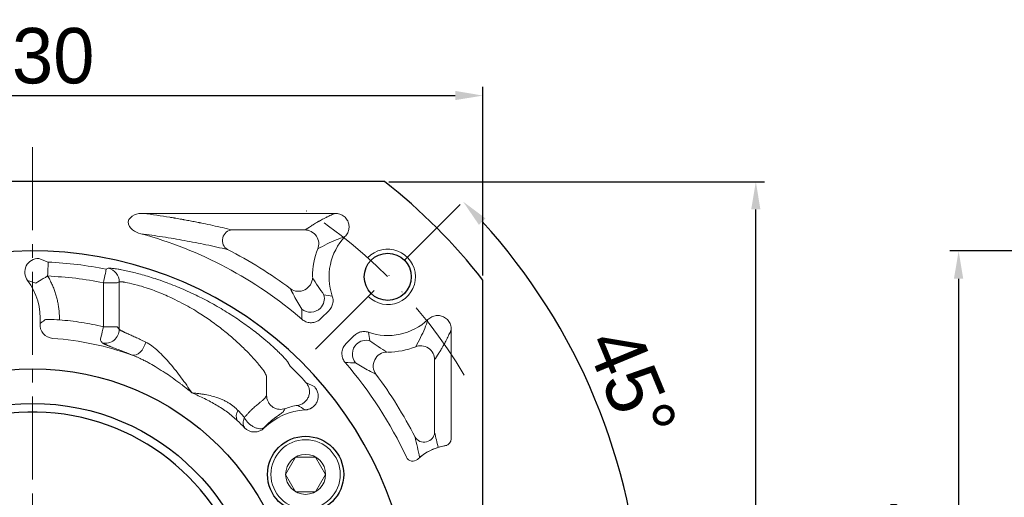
# Model space of a CAD drawing. Header units: millimetres. Extents: x 6158 to 6996, y -682 to -89.
# Tile 5 of 12: x 6305 to 6447, y -274 to -205. Entities that reach past the tile are written whole.
import ezdxf

# ---------------------------------------------------------------- set-up
doc = ezdxf.new("R2010")
doc.units = ezdxf.units.MM
doc.header["$PDSIZE"] = -5
doc.linetypes.add('ACAD_ISO10W100', pattern=[18, 12, -3, 0, -3])
doc.linetypes.add('点画线', pattern=[18, 12, -2, 2, -2])
doc.layers.get('0').update_dxf_attribs({"lineweight": 18})
doc.layers.get('Defpoints').update_dxf_attribs({"lineweight": 18})
for name, color, linetype, lineweight in [('7中心线层', 7, '点画线', 18), ('中心线层', 7, 'ACAD_ISO10W100', 0), ('尺寸线层', 3, 'Continuous', 18), ('粗实线', 7, 'Continuous', 40), ('细实线', 7, 'Continuous', 18)]:
    doc.layers.add(name, color=color, linetype=linetype, lineweight=lineweight)
doc.styles.add('工程字', font='txt')
doc.dimstyles.new('ISO-25', dxfattribs={"dimtxt": 8, "dimasz": 4, "dimexe": 1.25, "dimexo": 0.625, "dimgap": 1.7, "dimtad": 1, "dimtxsty": '工程字', "dimcen": 2, "dimdle": 8, "dimadec": 0, "dimazin": 0, "dimtfac": 1, "dimtmove": 0, "dimatfit": 3, "dimfxl": 1, "dimarcsym": 0})

# ---------------------------------------------------------------- blocks, each defined once
blk = doc.blocks.new('*D103')
at = {"layer": 'Defpoints', "color": 0}
for p in [(6511.12, -238.77), (6440.43, -348.77), (6510.92, -348.77)]:
    blk.add_point(p, dxfattribs=at)
at = {"layer": '尺寸线层', "color": 0, "lineweight": -2}
for p, q in [((6510.5, -238.77), (6439.18, -238.77)), ((6440.43, -242.77), (6440.43, -344.77)), ((6510.3, -348.77), (6439.18, -348.77))]:
    blk.add_line(p, q, dxfattribs=at)
at = {"layer": '尺寸线层', "color": 0}
for points in [[(6441.1, -242.77), (6439.76, -242.77), (6440.43, -238.77)], [(6439.76, -344.77), (6441.1, -344.77), (6440.43, -348.77)]]:
    blk.add_solid(points, dxfattribs=at)
at = {"layer": '尺寸线层', "color": 0, "insert": (6434.73, -293.77), "char_height": 8, "attachment_point": 5, "rotation": 90, "style": '工程字'}
blk.add_mtext('%%C110h7', dxfattribs=at)
blk = doc.blocks.new('*D120')
at = {"layer": 'Defpoints', "color": 0}
for p in [(6371.76, -216.34), (6241.76, -242.96), (6371.76, -242.96)]:
    blk.add_point(p, dxfattribs=at)
at = {"layer": '尺寸线层', "color": 0, "lineweight": -2}
for p, q in [((6241.76, -242.33), (6241.76, -215.09)), ((6371.76, -242.33), (6371.76, -215.09)), ((6245.76, -216.34), (6367.76, -216.34))]:
    blk.add_line(p, q, dxfattribs=at)
at = {"layer": '尺寸线层', "color": 0}
for points in [[(6245.76, -215.67), (6245.76, -217), (6241.76, -216.34)], [(6367.76, -217), (6367.76, -215.67), (6371.76, -216.34)]]:
    blk.add_solid(points, dxfattribs=at)
at = {"layer": '尺寸线层', "color": 0, "insert": (6306.76, -210.64), "char_height": 8, "attachment_point": 5, "style": '工程字'}
blk.add_mtext('130', dxfattribs=at)
blk = doc.blocks.new('*D121')
at = {"layer": 'Defpoints', "color": 0}
for p in [(6370.76, -229.77), (6345.3, -255.23), (6391.64, -271.02), (6236.76, -293.77), (6376.76, -293.77)]:
    blk.add_point(p, dxfattribs=at)
at = {"layer": '尺寸线层', "color": 0, "lineweight": -2}
blk.add_line((6377.39, -293.77), (6395.88, -293.77), dxfattribs=at)
blk.add_arc((6306.76, -293.77), 87.87, 2.6085, 42.3915, dxfattribs=at)
at = {"layer": '尺寸线层', "color": 0}
for points in [[(6372.14, -234.07), (6371.18, -234.99), (6368.89, -231.63)], [(6393.87, -289.78), (6395.21, -289.75), (6394.63, -293.77)]]:
    blk.add_solid(points, dxfattribs=at)
at = {"layer": '尺寸线层', "color": 0, "insert": (6393.21, -257.96), "char_height": 8, "attachment_point": 5, "rotation": 292.5, "style": '工程字'}
blk.add_mtext('45%%d', dxfattribs=at)
blk = doc.blocks.new('*D123')
at = {"layer": 'Defpoints', "color": 0}
for p in [(6357.57, -228.77), (6411.16, -228.77), (6357.57, -358.77)]:
    blk.add_point(p, dxfattribs=at)
at = {"layer": '尺寸线层', "color": 0, "lineweight": -2}
for p, q in [((6358.19, -228.77), (6412.41, -228.77)), ((6411.16, -354.77), (6411.16, -232.77)), ((6358.19, -358.77), (6412.41, -358.77))]:
    blk.add_line(p, q, dxfattribs=at)
at = {"layer": '尺寸线层', "color": 0}
for points in [[(6411.82, -232.77), (6410.49, -232.77), (6411.16, -228.77)], [(6410.49, -354.77), (6411.82, -354.77), (6411.16, -358.77)]]:
    blk.add_solid(points, dxfattribs=at)
at = {"layer": '尺寸线层', "color": 0, "insert": (6405.46, -293.77), "char_height": 8, "attachment_point": 5, "rotation": 90, "style": '工程字'}
blk.add_mtext('130', dxfattribs=at)
blk = doc.blocks.new('*D124')
at = {"layer": 'Defpoints', "color": 0}
for p in [(6344.68, -231.97), (6268.85, -355.56)]:
    blk.add_point(p, dxfattribs=at)
at = {"layer": '尺寸线层', "color": 0, "lineweight": -2}
blk.add_line((6286.22, -327.25), (6270.94, -352.15), dxfattribs=at)
at = {"layer": '尺寸线层', "color": 0}
blk.add_solid([(6270.37, -351.8), (6271.51, -352.5), (6268.85, -355.56)], dxfattribs=at)
at = {"layer": '尺寸线层', "color": 0, "insert": (6275.31, -334.59), "char_height": 8, "attachment_point": 5, "rotation": 58.4699, "style": '工程字'}
blk.add_mtext('{{\\H0.9412x;∅145}}', dxfattribs=at)

msp = doc.modelspace()

# ---------------------------------------------------------------- linework, layer by layer
for p, q in [((6350.4034, -233.339), (6322.7708, -233.339)), ((6335.5765, -235.7306), (6346.0915, -235.7306)), ((6348.3571, -248.5322), (6349.5495, -247.3398)), ((6367.1896, -250.1253), (6367.1896, -265.8725)), ((6351.9964, -252.1716), (6353.1889, -250.9791)), ((6364.7981, -264.9522), (6364.7981, -254.4372))]:
    msp.add_line(p, q)
at = {"color": 7, "linetype": 'Continuous', "lineweight": 15}
for p, q in [((6309.0111, -240.3827), (6307.6748, -239.8366)), ((6317.6874, -241.2659), (6317.3865, -241.4021)), ((6318.9863, -243.361), (6316.9891, -243.361)), ((6316.9891, -249.703), (6316.9891, -243.361)), ((6318.9863, -243.361), (6319.2774, -243.2228)), ((6319.2774, -250.0706), (6319.2774, -243.2228)), ((6318.9863, -249.703), (6316.9891, -249.703)), ((6318.9863, -249.703), (6319.2774, -250.0706)), ((6343.9273, -255.378), (6343.6197, -254.8151)), ((6340.5397, -259.6396), (6340.5397, -256.814)), ((6347.4891, -258.4023), (6346.2117, -257.7296)), ((6336.4299, -261.8098), (6337.3434, -262.8215)), ((6337.3524, -264.2108), (6337.3499, -264.2842)), ((6340.1956, -264.312), (6340.1893, -264.2438))]:
    msp.add_line(p, q, dxfattribs=at)
at = {"color": 7, "linetype": 'Continuous', "lineweight": 15, "flags": 128}
for points in [[(6308.927, -242.3797), (6308.9431, -241.9984), (6308.9586, -241.6311), (6308.9729, -241.2914), (6308.9855, -240.9916), (6308.996, -240.7428), (6309.0039, -240.5542), (6309.009, -240.4327), (6309.0111, -240.3827)], [(6317.3865, -241.4021), (6317.3765, -241.4512), (6317.3524, -241.5704), (6317.3148, -241.7554), (6317.2653, -241.9994), (6317.2057, -242.2935), (6317.138, -242.6268), (6317.065, -242.987), (6316.9891, -243.361)], [(6308.927, -242.3797), (6308.6042, -242.5751), (6308.293, -242.7634), (6308.0046, -242.938), (6307.7492, -243.0925), (6307.5362, -243.2214), (6307.3732, -243.3201), (6307.2659, -243.385), (6307.2184, -243.4138)], [(6308.6289, -248.6585), (6308.6845, -248.6596), (6308.8098, -248.662), (6309.0004, -248.6657), (6309.2493, -248.6704), (6309.5477, -248.6762), (6309.8848, -248.6826), (6310.2485, -248.6896), (6310.6258, -248.6969)], [(6316.5387, -251.6488), (6316.5512, -251.5946), (6316.5795, -251.4725), (6316.6225, -251.2868), (6316.6786, -251.0442), (6316.7459, -250.7535), (6316.822, -250.425), (6316.904, -250.0706), (6316.9891, -249.703)], [(6323.0961, -251.9183), (6322.9663, -252.3315), (6322.7824, -252.7251), (6322.5532, -253.0804), (6322.2895, -253.3807), (6322.0038, -253.6116), (6321.7098, -253.7622), (6321.4212, -253.8255), (6321.1519, -253.7983)]]:
    msp.add_lwpolyline(points, dxfattribs=at)
for centre, radius, start, end in [((6306.763, -293.7656), 59.5734, 49.253031, 74.803456), ((6358.0283, -242.5004), 8.4734, 136.7652, 199.134594), ((6306.763, -293.7656), 61.9649, 53.09187, 62.996404), ((6358.0283, -242.5004), 10.8649, 158.187328, 180), ((6358.0283, -242.5004), 8.4734, 250.865406, 313.2348), ((6358.0283, -242.5004), 10.8649, 270, 291.812672), ((6306.763, -293.7656), 59.5734, 25.057765, 40.746969), ((6306.763, -293.7656), 61.9649, 27.003596, 36.90813)]:
    msp.add_arc(centre, radius, start, end)
at = {"color": 7, "linetype": 'Continuous', "lineweight": 15}
for centre, radius, start, end in [((6306.763, -293.7656), 53.4303, 78.531535, 87.588538), ((6317.2754, -243.2251), 2.002, 0.066391, 78.125367), ((6317.2733, -250.0619), 2.0041, 256.752593, 359.750984), ((6306.763, -293.7656), 53.4303, 42.411462, 45.927722), ((6337.4953, -262.6203), 1.3387, 142.737257, 207.867109), ((6367.7333, -274.7656), 8.0261, 99.847428, 132.500056), ((6367.7333, -274.7656), 8.0261, 98.570149, 128.126206)]:
    msp.add_arc(centre, radius, start, end, dxfattribs=at)
at = {"lineweight": 15}
for centre, start, end in [((6366.1896, -265.8725), 279.847428, 0), ((6361.6353, -268.1109), 205.057765, 312.500056)]:
    msp.add_arc(centre, 1, start, end, dxfattribs=at)
for centre, major_axis, ratio, start_param, end_param in [((6335.5765, -237.2249), (0.3502, 1.4585), 0.93641458, 0.25100834, 2.89058431), ((6345.1716, -242.6254), (-1.7848, -0.9025), 0.98101458, 0.46610402, 2.67548863), ((6346.8863, -245.6223), (-0.5066, -1.9348), 0.99490252, 1.04372902, 2.09786363)]:
    msp.add_ellipse(centre, major_axis=major_axis, ratio=ratio, start_param=start_param, end_param=end_param)
at = {"extrusion": (0, 0, -1)}
for centre, major_axis, ratio, start_param, end_param in [((6354.9064, -253.6423), (-1.9348, -0.5066), 0.99490252, 1.04372902, 2.09786363), ((6357.9033, -255.3571), (-0.9025, -1.7848), 0.98101458, 0.46610402, 2.67548863), ((6363.3038, -264.9522), (1.4585, 0.3502), 0.93641458, 0.25100834, 2.89058431)]:
    msp.add_ellipse(centre, major_axis=major_axis, ratio=ratio, start_param=start_param, end_param=end_param, dxfattribs=at)
for points, knots in [([(6322.3791, -236.2751), (6321.9497, -236.1724), (6321.5444, -236.0013), (6320.8369, -235.4534), (6320.5203, -235.0394), (6320.6225, -234.0985), (6321.0357, -233.7553), (6321.8673, -233.3913), (6322.3225, -233.3256), (6322.7708, -233.339)], [0, 0, 0, 0, 0.25, 0.25, 0.5, 0.5, 0.75, 0.75, 1, 1, 1, 1]), ([(6322.7708, -233.339), (6324.0629, -233.5114), (6325.4871, -233.7234), (6326.8977, -233.959), (6327.071, -233.9884), (6327.1096, -233.9949), (6327.1257, -233.9977), (6327.1777, -234.0065), (6327.2816, -234.0242), (6327.6635, -234.0899), (6328.0828, -234.1639), (6328.4697, -234.2339), (6328.5754, -234.2531), (6328.6459, -234.266), (6328.6777, -234.2719), (6328.8416, -234.3019), (6329.2349, -234.3747), (6329.8894, -234.4989), (6330.4445, -234.6077), (6330.7381, -234.6663), (6330.787, -234.676), (6330.8012, -234.6789), (6330.8302, -234.6847), (6330.9027, -234.6992), (6331.0911, -234.7372), (6331.7292, -234.8671), (6333.24, -235.1858), (6334.6403, -235.5058), (6335.5765, -235.7306)], [0, 0, 0, 0, 0.25, 0.28125, 0.28515625, 0.28515625, 0.2890625, 0.2890625, 0.296875, 0.3125, 0.375, 0.390625, 0.3984375, 0.3984375, 0.40625, 0.40625, 0.4375, 0.5, 0.5625, 0.5703125, 0.5703125, 0.57421875, 0.57421875, 0.578125, 0.59375, 0.625, 0.75, 1, 1, 1, 1]), ([(6350.4034, -233.339), (6350.2498, -233.4055), (6350.062, -233.4882), (6349.7387, -233.6369), (6349.6241, -233.6906), (6349.443, -233.7772), (6349.3502, -233.8221), (6349.2541, -233.8693), (6349.1895, -233.9013), (6349.1565, -233.9177), (6348.8618, -234.065), (6348.6429, -234.1803), (6348.3663, -234.3297), (6348.2828, -234.3755), (6348.1696, -234.4384), (6348.116, -234.4684), (6348.0668, -234.4961), (6348.0429, -234.5096), (6348.0311, -234.5163), (6348.0196, -234.5228), (6348.012, -234.5271), (6348.008, -234.5294), (6347.8915, -234.5957), (6347.7495, -234.6777), (6347.4981, -234.8275), (6347.408, -234.8818), (6347.264, -234.9701), (6347.1897, -235.0158), (6347.0994, -235.0722), (6347.0534, -235.1011), (6347.0335, -235.1136), (6347.0201, -235.122), (6347.0133, -235.1263), (6346.59, -235.3935), (6346.2938, -235.5937), (6346.0915, -235.7306)], [0, 0, 0, 0, 0.125, 0.125, 0.1875, 0.1875, 0.21875, 0.234375, 0.234375, 0.25, 0.25, 0.375, 0.375, 0.4375, 0.4375, 0.46875, 0.484375, 0.484375, 0.4921875, 0.49609375, 0.49609375, 0.5, 0.5, 0.625, 0.625, 0.6875, 0.6875, 0.71875, 0.734375, 0.7421875, 0.74609375, 0.74609375, 0.75, 0.75, 1, 1, 1, 1]), ([(6350.4034, -233.339), (6350.6393, -233.3362), (6350.8794, -233.3726), (6351.329, -233.5225), (6351.5448, -233.6388), (6351.9063, -233.9297), (6352.0601, -234.1055), (6352.2852, -234.4831), (6352.3639, -234.6879), (6352.4466, -235.1016), (6352.4533, -235.3157), (6352.3994, -235.7343), (6352.3364, -235.9438), (6352.1463, -236.3415), (6352.0125, -236.5326), (6351.8549, -236.6962)], [0, 0, 0, 0, 0.15185197, 0.15185197, 0.30422565, 0.30422565, 0.44880575, 0.44880575, 0.58461449, 0.58461449, 0.71758575, 0.71758575, 0.85399496, 0.85399496, 1, 1, 1, 1]), ([(6346.0915, -235.7306), (6346.637, -235.7367), (6347.334, -236.0333), (6348.1219, -237.1972), (6348.1382, -237.9546), (6347.9412, -238.4633)], [0, 0, 0, 0, 0.5, 0.5, 1, 1, 1, 1]), ([(6334.898, -238.5562), (6333.8825, -238.325), (6331.9539, -237.8858), (6328.821, -237.2753), (6325.7449, -236.7414), (6323.4527, -236.424), (6322.3791, -236.2754)], [0, 0, 0, 0, 0.29363982, 0.55770124, 0.79284234, 1, 1, 1, 1]), ([(6351.855, -236.6962), (6351.4213, -236.853), (6350.4813, -237.1928), (6349.1957, -237.7815), (6348.3777, -238.2261), (6347.9412, -238.4633)], [0, 0, 0, 0, 0.2854704, 0.61877015, 1, 1, 1, 1]), ([(6347.1639, -242.606), (6347.4127, -243.016), (6347.8633, -243.7586), (6348.5136, -244.6745), (6348.8048, -245.0847)], [0, 0, 0, 0, 0.55207917, 1, 1, 1, 1]), ([(6345.6107, -247.1528), (6345.413, -246.832), (6344.9855, -246.1386), (6344.4549, -245.1744), (6344.1418, -244.5507), (6343.9751, -244.2185)], [0, 0, 0, 0, 0.28688943, 0.62011359, 1, 1, 1, 1]), ([(6350.023, -245.2779), (6350.0963, -245.4866), (6350.1348, -245.7109), (6350.1355, -246.1536), (6350.0976, -246.3782), (6349.9518, -246.7954), (6349.8421, -246.9938), (6349.6566, -247.2271), (6349.6046, -247.2851), (6349.5495, -247.3398)], [0, 0, 0, 0, 0.2991436, 0.2991436, 0.59840058, 0.59840058, 0.89632343, 0.89632343, 1, 1, 1, 1]), ([(6348.2951, -247.0311), (6347.9773, -247.3446), (6347.4903, -247.583), (6346.4622, -247.6296), (6345.9557, -247.4362), (6345.6107, -247.1528)], [0, 0, 0, 0, 0.5, 0.5, 1, 1, 1, 1]), ([(6348.3571, -248.5322), (6348.2009, -248.6901), (6348.0155, -248.8236), (6347.6161, -249.0191), (6347.3964, -249.0837), (6346.9566, -249.1346), (6346.7305, -249.1224), (6346.3018, -249.0255), (6346.0933, -248.9399), (6345.8158, -248.7676), (6345.7288, -248.7034), (6345.6478, -248.6328)], [0, 0, 0, 0, 0.22445378, 0.22445378, 0.44908645, 0.44908645, 0.67125526, 0.67125526, 0.89260943, 0.89260943, 1, 1, 1, 1]), ([(6363.8325, -248.6737), (6363.6757, -249.1074), (6363.3359, -250.0473), (6362.7472, -251.3329), (6362.3026, -252.151), (6362.0654, -252.5874)], [0, 0, 0, 0, 0.2854704, 0.61877015, 1, 1, 1, 1]), ([(6367.1896, -250.1253), (6367.1925, -249.8893), (6367.1561, -249.6492), (6367.0061, -249.1997), (6366.8899, -248.9839), (6366.599, -248.6224), (6366.4232, -248.4686), (6366.0456, -248.2435), (6365.8408, -248.1647), (6365.4271, -248.082), (6365.213, -248.0753), (6364.7944, -248.1293), (6364.5849, -248.1922), (6364.1871, -248.3824), (6363.9961, -248.5161), (6363.8325, -248.6737)], [0, 0, 0, 0, 0.15185197, 0.15185197, 0.30422565, 0.30422565, 0.44880575, 0.44880575, 0.58461449, 0.58461449, 0.71758575, 0.71758575, 0.85399496, 0.85399496, 1, 1, 1, 1]), ([(6367.1896, -250.1253), (6367.1232, -250.2789), (6367.0405, -250.4667), (6366.8918, -250.79), (6366.8381, -250.9046), (6366.7514, -251.0857), (6366.7066, -251.1785), (6366.6594, -251.2745), (6366.6274, -251.3392), (6366.611, -251.3722), (6366.4637, -251.6669), (6366.3484, -251.8858), (6366.199, -252.1624), (6366.1531, -252.2459), (6366.0902, -252.3591), (6366.0603, -252.4127), (6366.0325, -252.4619), (6366.019, -252.4858), (6366.0124, -252.4975), (6366.0059, -252.509), (6366.0016, -252.5166), (6365.9993, -252.5206), (6365.933, -252.6372), (6365.8509, -252.7792), (6365.7012, -253.0305), (6365.6468, -253.1207), (6365.5586, -253.2647), (6365.5128, -253.3389), (6365.4565, -253.4292), (6365.4276, -253.4753), (6365.4151, -253.4952), (6365.4067, -253.5085), (6365.4023, -253.5154), (6365.1351, -253.9386), (6364.935, -254.2349), (6364.7981, -254.4372)], [0, 0, 0, 0, 0.125, 0.125, 0.1875, 0.1875, 0.21875, 0.234375, 0.234375, 0.25, 0.25, 0.375, 0.375, 0.4375, 0.4375, 0.46875, 0.484375, 0.484375, 0.4921875, 0.49609375, 0.49609375, 0.5, 0.5, 0.625, 0.625, 0.6875, 0.6875, 0.71875, 0.734375, 0.7421875, 0.74609375, 0.74609375, 0.75, 0.75, 1, 1, 1, 1]), ([(6355.2508, -250.5056), (6355.0421, -250.4324), (6354.8178, -250.3938), (6354.375, -250.3931), (6354.1504, -250.4311), (6353.7333, -250.5769), (6353.5349, -250.6865), (6353.3016, -250.8721), (6353.2436, -250.924), (6353.1889, -250.9791)], [0, 0, 0, 0, 0.2991436, 0.2991436, 0.59840058, 0.59840058, 0.89632343, 0.89632343, 1, 1, 1, 1]), ([(6351.9964, -252.1716), (6351.8386, -252.3278), (6351.7051, -252.5132), (6351.5096, -252.9126), (6351.445, -253.1323), (6351.3941, -253.5721), (6351.4063, -253.7982), (6351.5031, -254.2269), (6351.5888, -254.4353), (6351.761, -254.7129), (6351.8253, -254.7999), (6351.8958, -254.8809)], [0, 0, 0, 0, 0.22445378, 0.22445378, 0.44908645, 0.44908645, 0.67125526, 0.67125526, 0.89260943, 0.89260943, 1, 1, 1, 1]), ([(6353.4976, -252.2335), (6353.1841, -252.5514), (6352.9456, -253.0384), (6352.899, -254.0664), (6353.0924, -254.573), (6353.3759, -254.9179)], [0, 0, 0, 0, 0.5, 0.5, 1, 1, 1, 1]), ([(6357.9226, -253.3648), (6357.5127, -253.116), (6356.7701, -252.6653), (6355.8542, -252.0151), (6355.444, -251.7238)], [0, 0, 0, 0, 0.55207917, 1, 1, 1, 1]), ([(6364.7981, -254.4372), (6364.792, -253.8917), (6364.4954, -253.1947), (6363.3314, -252.4068), (6362.5741, -252.3904), (6362.0654, -252.5874)], [0, 0, 0, 0, 0.5, 0.5, 1, 1, 1, 1]), ([(6353.3759, -254.9179), (6353.6967, -255.1157), (6354.3901, -255.5432), (6355.3543, -256.0738), (6355.9779, -256.3868), (6356.3102, -256.5536)], [0, 0, 0, 0, 0.28688943, 0.62011359, 1, 1, 1, 1])]:
    msp.add_open_spline(points, degree=3, knots=knots)
at = {"color": 7, "linetype": 'Continuous', "lineweight": 15}
for points, knots in [([(6307.6748, -239.8366), (6306.9206, -239.8234), (6306.1877, -240.2622), (6305.6813, -241.2545), (6305.6076, -241.639), (6305.6761, -242.3783), (6305.817, -242.7403), (6306.043, -243.0378)], [0, 0, 0, 0, 0.5, 0.5, 0.75, 0.75, 1, 1, 1, 1]), ([(6343.6197, -254.8151), (6343.6135, -254.8045), (6343.5983, -254.7784), (6343.5556, -254.7173), (6343.4781, -254.6174), (6343.3627, -254.4808), (6343.1622, -254.2561), (6342.8463, -253.9214), (6342.3286, -253.4036), (6341.3446, -252.4708), (6339.8465, -251.1677), (6337.8218, -249.6118), (6335.85, -248.2414), (6333.7086, -246.9152), (6331.8461, -245.8888), (6330.2947, -245.1148), (6328.7245, -244.3833), (6327.2213, -243.7553), (6325.6725, -243.1748), (6324.1615, -242.6539), (6322.2883, -242.0947), (6320.6946, -241.7081), (6319.6829, -241.5021), (6319.0909, -241.3971), (6318.567, -241.3148), (6318.1939, -241.2696), (6317.9455, -241.2515), (6317.8188, -241.2484), (6317.7305, -241.2528), (6317.7015, -241.2616), (6317.6874, -241.2659)], [0, 0, 0, 0, 0.00717924, 0.01765149, 0.03142474, 0.04831427, 0.06252366, 0.09361596, 0.12478843, 0.16115351, 0.25025226, 0.31264536, 0.37528133, 0.43767886, 0.50007714, 0.52899772, 0.56243714, 0.62495458, 0.6477695, 0.68736067, 0.74954403, 0.81185597, 0.85006507, 0.87438562, 0.89729148, 0.93702623, 0.95389976, 0.97002538, 0.98539385, 1, 1, 1, 1]), ([(6316.9891, -243.361), (6315.6551, -243.1176), (6312.9872, -242.6309), (6310.2804, -242.4634), (6308.927, -242.3797)], [0, 0, 0, 0, 0.5, 1, 1, 1, 1]), ([(6308.927, -242.3797), (6308.9837, -242.475), (6309.0968, -242.6654), (6309.2561, -242.9565), (6309.4074, -243.251), (6309.55, -243.5495), (6309.684, -243.8516), (6309.8095, -244.1575), (6309.9263, -244.4672), (6310.0346, -244.7807), (6310.1343, -245.098), (6310.2555, -245.525), (6310.3846, -246.0639), (6310.5026, -246.7164), (6310.5826, -247.373), (6310.6279, -248.0338), (6310.6265, -248.4755), (6310.6258, -248.6969)], [0, 0, 0, 0, 0.05018566, 0.10022746, 0.15016497, 0.20003801, 0.24988655, 0.29975063, 0.34967023, 0.39968522, 0.44983524, 0.50015959, 0.60059181, 0.70047254, 0.8001204, 0.89985622, 1, 1, 1, 1]), ([(6319.2774, -243.2228), (6319.284, -243.2199), (6319.2972, -243.214), (6319.3297, -243.2084), (6319.3714, -243.2051), (6319.4231, -243.2044), (6319.4845, -243.2062), (6319.5554, -243.2108), (6319.6357, -243.218), (6319.7254, -243.228), (6319.8243, -243.2409), (6319.9323, -243.2566), (6320.1246, -243.2871), (6320.6611, -243.3854), (6321.6706, -243.6207), (6322.8998, -243.988), (6323.9168, -244.3346), (6324.8598, -244.6922), (6325.9304, -245.1416), (6327.0815, -245.6654), (6328.6329, -246.4357), (6330.4787, -247.4813), (6332.4119, -248.7723), (6334.1098, -250.0442), (6335.6675, -251.3402), (6337.0669, -252.6249), (6338.1202, -253.7009), (6338.812, -254.4592), (6339.3087, -255.0288), (6339.6603, -255.453), (6339.8988, -255.7581), (6340.0378, -255.9425), (6340.1303, -256.0717), (6340.1942, -256.1685), (6340.23, -256.2286), (6340.243, -256.2553), (6340.2486, -256.2669)], [0, 0, 0, 0, 0.00914061, 0.01829122, 0.02744982, 0.03661423, 0.04578213, 0.05495107, 0.06411856, 0.07328208, 0.08243914, 0.0915873, 0.10072426, 0.12751331, 0.20070737, 0.2516416, 0.27546909, 0.31276497, 0.35013017, 0.38261241, 0.42516092, 0.49996099, 0.5621883, 0.62471188, 0.68733255, 0.74973448, 0.81252167, 0.8507891, 0.87543228, 0.91542513, 0.93758022, 0.9508359, 0.96860495, 0.9815313, 0.99198991, 1, 1, 1, 1]), ([(6307.8353, -249.2286), (6307.9673, -249.1362), (6308.2369, -248.9477), (6308.4964, -248.7562), (6308.6289, -248.6585)], [0, 0, 0, 0, 0.48966429, 1, 1, 1, 1]), ([(6310.6258, -248.6969), (6311.6948, -248.8082), (6313.8337, -249.0308), (6315.937, -249.4789), (6316.9891, -249.703)], [0, 0, 0, 0, 0.49980671, 1, 1, 1, 1]), ([(6307.8353, -249.2286), (6307.7892, -249.7556), (6307.9634, -250.2988), (6308.6478, -251.0992), (6309.1584, -251.356), (6309.6865, -251.392)], [0, 0, 0, 0, 0.5, 0.5, 1, 1, 1, 1]), ([(6319.2774, -250.0706), (6319.2841, -250.0794), (6319.2973, -250.0969), (6319.3302, -250.1267), (6319.3722, -250.1589), (6319.4241, -250.1938), (6319.4852, -250.2314), (6319.5556, -250.2717), (6319.6348, -250.3146), (6319.7226, -250.3602), (6319.8189, -250.4084), (6319.9233, -250.4594), (6320.0356, -250.513), (6320.1556, -250.5693), (6320.283, -250.6282), (6320.5343, -250.7434), (6320.9502, -250.9297), (6321.4804, -251.167), (6321.9418, -251.3765), (6322.3078, -251.5451), (6322.6918, -251.7245), (6322.9614, -251.8536), (6323.0965, -251.9183)], [0, 0, 0, 0, 0.03629112, 0.07252208, 0.10868869, 0.144785, 0.18080355, 0.21673551, 0.25257088, 0.28829867, 0.32390706, 0.3593836, 0.39471536, 0.42988911, 0.46489152, 0.49970928, 0.62503412, 0.7491784, 0.81120939, 0.87375295, 0.93672029, 1, 1, 1, 1]), ([(6316.814, -252.0127), (6316.8209, -252.0207), (6316.8346, -252.0367), (6316.8676, -252.0634), (6316.9095, -252.092), (6316.9612, -252.1228), (6317.0221, -252.1557), (6317.0923, -252.1909), (6317.1715, -252.2283), (6317.2597, -252.268), (6317.3566, -252.31), (6317.4622, -252.3544), (6317.5762, -252.4012), (6317.6985, -252.4504), (6317.8291, -252.5021), (6317.9676, -252.5564), (6318.1141, -252.6132), (6318.2683, -252.6726), (6318.476, -252.7523), (6318.7465, -252.8557), (6319.0907, -252.9874), (6319.4587, -253.1287), (6319.8494, -253.2801), (6320.2622, -253.4418), (6320.6947, -253.6133), (6320.9994, -253.7366), (6321.1519, -253.7983)], [0, 0, 0, 0, 0.03423776, 0.06836532, 0.10239098, 0.1363224, 0.17016659, 0.20393, 0.23761852, 0.27123756, 0.30479203, 0.33828644, 0.37172493, 0.4051113, 0.43844906, 0.47174149, 0.50499168, 0.53820256, 0.57137698, 0.63279045, 0.69410659, 0.75534469, 0.81652619, 0.87767573, 0.93882224, 1, 1, 1, 1]), ([(6323.0961, -251.9183), (6323.3957, -252.0895), (6324.0019, -252.436), (6325.1879, -253.4656), (6326.6229, -254.9917), (6328.2514, -257.0451), (6329.257, -258.5092), (6329.763, -259.2459)], [0, 0, 0, 0, 0.11909866, 0.24099414, 0.48881998, 0.74276529, 1, 1, 1, 1]), ([(6329.763, -259.2459), (6329.5851, -259.0989), (6329.252, -258.8237), (6328.7799, -258.4472), (6328.3736, -258.1306), (6328.0347, -257.8723), (6327.4545, -257.438), (6326.667, -256.8723), (6325.574, -256.1393), (6324.5208, -255.4826), (6323.5836, -254.9493), (6322.86, -254.5698), (6322.3443, -254.3161), (6321.8997, -254.1118), (6321.5152, -253.9461), (6321.2678, -253.8505), (6321.1495, -253.8049)], [0, 0, 0, 0, 0.06724398, 0.12590188, 0.17594417, 0.21734337, 0.25007562, 0.38718683, 0.50004322, 0.63424896, 0.75019094, 0.8164279, 0.87500043, 0.92019104, 0.96185991, 1, 1, 1, 1]), ([(6346.2117, -257.7296), (6346.3305, -257.8851), (6346.5576, -258.1824), (6346.717, -258.7072), (6346.7453, -259.2322), (6346.6362, -259.7482), (6346.3945, -260.2214), (6346.0392, -260.6136), (6345.5848, -260.9184), (6345.2267, -261.0061), (6345.0421, -261.0513)], [0, 0, 0, 0, 0.13619565, 0.26029184, 0.37691011, 0.50106373, 0.62417948, 0.74358377, 0.86776019, 1, 1, 1, 1]), ([(6346.0856, -261.71), (6346.1348, -261.7065), (6346.2321, -261.6998), (6346.3745, -261.6765), (6346.5106, -261.6451), (6346.6388, -261.6059), (6346.7578, -261.5609), (6346.8668, -261.5119), (6346.9651, -261.4606), (6347.0526, -261.4088), (6347.264, -261.2696), (6347.5642, -260.991), (6347.8515, -260.5108), (6347.9978, -259.968), (6347.989, -259.502), (6347.9034, -259.1331), (6347.8011, -258.8685), (6347.6626, -258.6176), (6347.5455, -258.4723), (6347.4891, -258.4023)], [0, 0, 0, 0, 0.03312158, 0.06547339, 0.09679648, 0.12684066, 0.15537033, 0.18216914, 0.20704323, 0.22982303, 0.25036379, 0.37698015, 0.50040068, 0.62112442, 0.749749, 0.80850302, 0.8748057, 0.9396706, 1, 1, 1, 1]), ([(6329.763, -259.2459), (6329.8594, -259.2552), (6330.0514, -259.2737), (6330.337, -259.3051), (6330.6185, -259.339), (6330.8949, -259.3757), (6331.1652, -259.4151), (6331.4287, -259.4573), (6331.922, -259.5439), (6332.6245, -259.696), (6333.3887, -259.9216), (6333.9917, -260.1508), (6334.4602, -260.3621), (6334.9062, -260.5992), (6335.328, -260.862), (6335.7234, -261.151), (6336.0942, -261.4639), (6336.3179, -261.6945), (6336.4296, -261.8098)], [0, 0, 0, 0, 0.03731264, 0.07428011, 0.1108017, 0.1467845, 0.18214205, 0.21679322, 0.25066133, 0.37793197, 0.50034466, 0.57217689, 0.64394645, 0.71555499, 0.78695622, 0.85814604, 0.9291548, 1, 1, 1, 1]), ([(6336.3119, -263.246), (6335.8449, -262.8371), (6334.9046, -262.0139), (6333.3018, -260.9793), (6331.5814, -260.0505), (6330.3735, -259.516), (6329.763, -259.2459)], [0, 0, 0, 0, 0.24401068, 0.4912234, 0.74289563, 1, 1, 1, 1]), ([(6337.3423, -262.8215), (6337.391, -262.7607), (6337.4887, -262.6387), (6337.6367, -262.4636), (6337.7861, -262.2935), (6337.9365, -262.129), (6338.0875, -261.97), (6338.2387, -261.8164), (6338.3895, -261.6684), (6338.6741, -261.3979), (6339.0797, -261.0412), (6339.4545, -260.7369), (6339.7066, -260.5378), (6339.8676, -260.4113), (6340.0067, -260.3001), (6340.1197, -260.2046), (6340.206, -260.1233), (6340.2343, -260.0829), (6340.2486, -260.0624)], [0, 0, 0, 0, 0.03455021, 0.0693758, 0.10452171, 0.14003319, 0.17595582, 0.21233558, 0.24921905, 0.28665353, 0.42542084, 0.57114382, 0.63796944, 0.70661392, 0.77711479, 0.84949838, 0.92378569, 1, 1, 1, 1]), ([(6340.2486, -260.0624), (6340.2967, -259.9916), (6340.3937, -259.8486), (6340.4907, -259.7097), (6340.5397, -259.6396)], [0, 0, 0, 0, 0.49493107, 1, 1, 1, 1]), ([(6340.5397, -259.6396), (6340.5408, -259.9113), (6340.5998, -260.2151), (6340.8123, -260.6515), (6340.9033, -260.7931), (6341.1228, -261.0526), (6341.2512, -261.1705), (6341.5342, -261.3691), (6341.6886, -261.4498), (6342.0073, -261.568), (6342.1714, -261.6055), (6342.6541, -261.6571), (6342.9598, -261.6093), (6343.2157, -261.518)], [0, 0, 0, 0, 0.25, 0.25, 0.375, 0.375, 0.5, 0.5, 0.625, 0.625, 0.75, 0.75, 1, 1, 1, 1]), ([(6337.3524, -264.2108), (6337.2976, -264.1281), (6337.1859, -263.9599), (6337.1396, -263.6171), (6337.1813, -263.2305), (6337.2899, -262.9563), (6337.3434, -262.8215)], [0, 0, 0, 0, 0.24578938, 0.50024519, 0.75428235, 1, 1, 1, 1]), ([(6337.3434, -262.8215), (6337.4215, -262.9574), (6337.5803, -263.2338), (6337.9257, -263.6241), (6338.3225, -263.9604), (6338.746, -264.2175), (6339.1737, -264.3856), (6339.5761, -264.4496), (6339.936, -264.4107), (6340.1058, -264.2989), (6340.1893, -264.2438)], [0, 0, 0, 0, 0.12297839, 0.25004461, 0.37706468, 0.4999394, 0.62276182, 0.75013271, 0.87694208, 1, 1, 1, 1]), ([(6340.1893, -264.2438), (6340.2383, -264.1916), (6340.3348, -264.0885), (6340.4759, -263.9456), (6340.6112, -263.8131), (6340.7404, -263.6909), (6340.8635, -263.5782), (6340.9802, -263.4744), (6341.0907, -263.3789), (6341.1948, -263.291), (6341.2927, -263.2102), (6341.3844, -263.1361), (6341.47, -263.0682), (6341.5497, -263.006), (6341.6236, -262.9493), (6341.6919, -262.8975), (6341.7547, -262.8505), (6341.8122, -262.8078), (6341.8647, -262.7693), (6341.9122, -262.7346), (6341.955, -262.7036), (6341.9933, -262.6761), (6342.0272, -262.6517), (6342.0569, -262.6305), (6342.0825, -262.6123), (6342.1042, -262.5969), (6342.1221, -262.5842), (6342.1363, -262.5742), (6342.1468, -262.5667), (6342.1537, -262.5618), (6342.2787, -262.4734), (6342.4985, -262.3197), (6342.6943, -262.1806), (6342.8258, -262.0811), (6342.9091, -262.0125), (6342.9676, -261.9542), (6342.9858, -261.9257), (6342.9928, -261.9147)], [0, 0, 0, 0, 0.03197558, 0.063019, 0.09312038, 0.12226656, 0.15044228, 0.17763104, 0.20381574, 0.22897926, 0.2531048, 0.27617615, 0.29817791, 0.31909559, 0.33891566, 0.35762561, 0.37521394, 0.39167014, 0.40698463, 0.42114879, 0.43415483, 0.44599581, 0.45666555, 0.46615862, 0.47447029, 0.48159649, 0.48753403, 0.49228053, 0.4958333, 0.49819028, 0.49935012, 0.6233167, 0.74910185, 0.79083975, 0.87434423, 0.95133745, 1, 1, 1, 1]), ([(6337.3499, -264.2842), (6337.7169, -264.6652), (6338.2414, -264.8909), (6339.2938, -264.9009), (6339.8214, -264.6855), (6340.1956, -264.312)], [0, 0, 0, 0, 0.5, 0.5, 1, 1, 1, 1])]:
    msp.add_open_spline(points, degree=3, knots=knots, dxfattribs=at)
for points in [[(6306.043, -243.0378), (6307.3758, -244.8002), (6308.0245, -247.0263), (6307.8353, -249.2286)], [(6307.2184, -243.4138), (6306.8404, -243.2806), (6306.45, -243.1545), (6306.043, -243.0378)], [(6321.1495, -253.8049), (6317.4599, -252.4796), (6313.5947, -251.6641), (6309.6865, -251.392)], [(6316.814, -252.0127), (6316.7223, -251.8909), (6316.6305, -251.7696), (6316.5387, -251.6488)], [(6340.5397, -256.814), (6340.4434, -256.6314), (6340.3464, -256.4491), (6340.2486, -256.2669)], [(6343.2157, -261.518), (6343.1408, -261.6482), (6343.0665, -261.7804), (6342.9928, -261.9147)], [(6345.0421, -261.0513), (6344.4158, -261.1485), (6343.8088, -261.3037), (6343.2157, -261.518)], [(6346.0856, -261.71), (6345.7346, -261.4732), (6345.3871, -261.2552), (6345.0421, -261.0513)], [(6340.1956, -264.312), (6341.7606, -262.754), (6343.881, -261.8218), (6346.0856, -261.71)], [(6336.312, -263.2459), (6336.6633, -263.5855), (6337.0094, -263.9316), (6337.3499, -264.2842)]]:
    msp.add_open_spline(points, degree=3, dxfattribs=at)
for points in [[(6350.023, -245.2779), (6349.6137, -245.2221), (6349.2078, -245.1571), (6348.8048, -245.0847)], [(6345.6478, -248.6328), (6345.6376, -248.1426), (6345.6253, -247.6492), (6345.6107, -247.1528)], [(6355.2508, -250.5056), (6355.3066, -250.9149), (6355.3716, -251.3209), (6355.444, -251.7238)], [(6351.8958, -254.8809), (6352.3861, -254.8911), (6352.8794, -254.9034), (6353.3759, -254.9179)], [(6361.9724, -265.6307), (6362.1892, -266.5826), (6362.406, -267.5346), (6362.6205, -268.5494)], [(6365.2986, -267.1177), (6365.1386, -266.3974), (6364.9718, -265.6756), (6364.7981, -264.9522)]]:
    msp.add_open_spline(points, degree=3)
at = {"layer": '7中心线层'}
msp.add_line((6306.763, -223.7656), (6306.763, -363.7656), dxfattribs=at)
at = {"layer": '中心线层'}
msp.add_line((6347.5756, -252.9531), (6368.481, -232.0477), dxfattribs=at)
msp.add_arc((6306.763, -293.7656), 72.5, 30.73805, 59.26195, dxfattribs=at)
at = {"layer": '粗实线', "lineweight": 30}
for p, q in [((6357.569, -228.7656), (6255.957, -228.7656)), ((6371.763, -344.5716), (6371.763, -242.9596))]:
    msp.add_line(p, q, dxfattribs=at)
for centre, radius in [((6358.0283, -242.5004), 3.4), ((6306.763, -293.7656), 38), ((6306.763, -293.7656), 33), ((6346.1672, -271.0156), 5.5)]:
    msp.add_circle(centre, radius, dxfattribs=at)
for radius, start, end in [(82.5, 38.01228, 51.98772), (55, 250.635704, 226.586158), (31.75, 229.931457, 168.194953)]:
    msp.add_arc((6306.763, -293.7656), radius, start, end, dxfattribs=at)
at = {"layer": '细实线'}
msp.add_lwpolyline([(6349.0539, -271.0156), (6347.6106, -268.5156), (6344.7238, -268.5156), (6343.2804, -271.0156), (6344.7238, -273.5156), (6347.6106, -273.5156)], close=True, dxfattribs=at)
for radius in [5, 2.8868]:
    msp.add_circle((6346.1672, -271.0156), radius, dxfattribs=at)
msp.add_arc((6358.0283, -242.5004), 4, 225, 136.580774, dxfattribs=at)

# ---------------------------------------------------------------- dimensions: what is measured, and where the dimension line sits
at = {"layer": '尺寸线层'}
dim = msp.add_linear_dim(base=(6371.763, -216.3383), p1=(6241.763, -242.9596), p2=(6371.763, -242.9596), dimstyle='ISO-25', override={"dimtxsty": '工程字'}, dxfattribs=at)
dim.commit()
dim.dimension.update_dxf_attribs({"geometry": '*D120', "text_midpoint": (6306.763, -210.6383)})
dim = msp.add_linear_dim(base=(6411.157, -228.7656), p1=(6357.569, -358.7656), p2=(6357.569, -228.7656), angle=90, dimstyle='ISO-25', override={"dimtxsty": '工程字'}, dxfattribs=at)
dim.commit()
dim.dimension.update_dxf_attribs({"geometry": '*D123', "text_midpoint": (6405.457, -293.7656)})
dim = msp.add_angular_dim_2l(base=(6391.6369, -271.0238), line1=((6236.763, -293.7656), (6376.763, -293.7656)), line2=((6345.3004, -255.2283), (6370.7562, -229.7725)), dimstyle='ISO-25', override={"dimtxsty": '工程字'}, dxfattribs=at)
dim.commit()
dim.dimension.update_dxf_attribs({"geometry": '*D121', "text_midpoint": (6393.2084, -257.9588)})
dim = msp.add_diameter_dim_2p(p1=(6344.6766, -231.9691), p2=(6268.8495, -355.5622), text='{{\\H0.9412x;<>}}', dimstyle='ISO-25', override={"dimtxsty": '工程字'}, dxfattribs=at)
dim.commit()
dim.dimension.update_dxf_attribs({"geometry": '*D124', "text_midpoint": (6279.9641, -337.4461), "dimtype": 163})
dim = msp.add_linear_dim(base=(6440.4289, -348.7656), p1=(6511.1226, -238.7656), p2=(6510.9226, -348.7656), angle=90, text='%%C<>h7', dimstyle='ISO-25', override={"dimtxsty": '工程字'}, dxfattribs=at)
dim.commit()
dim.dimension.update_dxf_attribs({"geometry": '*D103', "text_midpoint": (6440.4289, -293.7656), "dimtype": 160})

doc.saveas('drawing.dxf')
